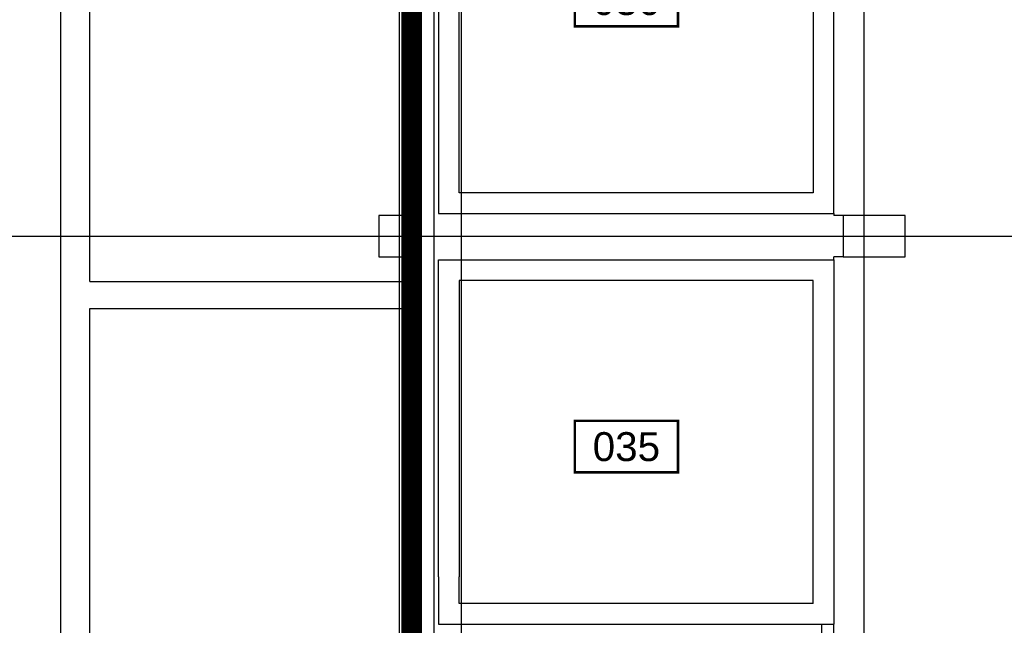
# Model space of a CAD drawing. Header units: centimetres. Extents: x -228435 to 46820, y -89367 to 152985.
# Tile 118 of 252: x -62818 to -53280, y 80329 to 86198. Entities that reach past the tile are written whole.
import ezdxf
from ezdxf.enums import TextEntityAlignment as Align

# ---------------------------------------------------------------- set-up
doc = ezdxf.new("R2010")
doc.units = ezdxf.units.CM
doc.header["$LTSCALE"] = 50
doc.linetypes.add('Kondygnacja  -0_5$0$DIVIDE', pattern=[31.75, 12.7, -6.35, 0, -6.35, 0, -6.35])
doc.linetypes.add('Osie rzutów$0$DASHDOT2', pattern=[12.7, 6.35, -3.175, 0, -3.175])
doc.layers.get('0').update_dxf_attribs({"color": 8})
for name, color, linetype in [('Kondygnacja  -0_5$0$ARCH_ETAPOWANIE', 8, 'Kondygnacja  -0_5$0$DIVIDE'), ('Kondygnacja  -0_5$0$ARCH_MUROWANE_IST', 8, 'Continuous'), ('Kondygnacja  -0_5$0$ARCH_ŻELBET_IST', 8, 'Continuous'), ('Osie rzutów$0$ARCH_INFO_OSIE_IST', 8, 'Osie rzutów$0$DASHDOT2'), ('Osie rzutów$0$ARCH_INFO_OSIE_OPISY_IST', 8, 'Continuous'), ('Pomieszczenia -05$0$ARCH_INFO_AREA_ETYKIETY_200', 8, 'Continuous')]:
    doc.layers.add(name, color=color, linetype=linetype)
doc.styles.add('Pomieszczenia -05$0$Arial', font='ARIAL.TTF')

# ---------------------------------------------------------------- blocks, each defined once
blk = doc.blocks.new('Osie rzutów')
at = {"layer": 'Osie rzutów$0$ARCH_INFO_OSIE_IST', "ltscale": 10}
for p, q in [((6260.29, 12255), (6260.06, 15006.6)), ((6200, 12255), (6200, 14934.6)), ((6650, 14934.6), (6650, 12131.61)), ((4436.04, 12910), (7599.14, 12910))]:
    blk.add_line(p, q, dxfattribs=at)
blk = doc.blocks.new('Pomieszczenia -05$0$etykieta_numer')
at = {"color": 0, "linetype": 'ByBlock', "const_width": 2.44}
blk.add_lwpolyline([(-50, -50), (-50, 0), (50, 0), (50, -50)], close=True, dxfattribs=at)
at = {"color": 0, "linetype": 'ByBlock', "style": 'Pomieszczenia -05$0$Arial'}
blk.add_attdef('AECAREA:NUMBER', text='', height=28, dxfattribs=at).set_placement((0, -25), align=Align.MIDDLE)

msp = doc.modelspace()

# ---------------------------------------------------------------- linework, layer by layer
at = {"layer": 'Kondygnacja  -0_5$0$ARCH_ETAPOWANIE', "ltscale": 10, "const_width": 200, "elevation": 3000}
msp.add_lwpolyline([(-71680, -5690), (-71680, 9430), (-65010, 9430), (-65010, 10860), (-63050, 10860), (-62990, 77200), (-59020, 77200), (-59020, 89588.736), (-59420, 89588.736), (-59420.034, 102625.822), (-71890, 102620.19), (-71890, 102620.19), (-32748.04, 102637.868)], dxfattribs=at)
at = {"layer": 'Kondygnacja  -0_5$0$ARCH_MUROWANE_IST', "ltscale": 4}
for p, q in [((-62420, 78460), (-62420, 94425)), ((-59020, 89900), (-59020, 77210)), ((-62140, 83660), (-62140, 88770)), ((-62140, 83660), (-59060, 83660)), ((-62140, 78460), (-62140, 83400)), ((-62140, 83400), (-59060, 83400)), ((-55050, 80340), (-55050, 77150))]:
    msp.add_line(p, q, dxfattribs=at)
for points in [[(-58804.183, 77300), (-58804.183, 89900), (-58804.183, 89900)], [(-54930, 84320), (-54930, 84300)], [(-54840, 84300), (-54930, 84300)], [(-54930, 83870), (-54930, 83900)], [(-54840, 83900), (-54930, 83900)], [(-54930, 77150), (-54930, 80340)]]:
    msp.add_lwpolyline(points, dxfattribs=at)
at = {"layer": 'Kondygnacja  -0_5$0$ARCH_ŻELBET_IST'}
for points in [[(-58760, 87366.551), (-58760, 84320), (-54930, 84320), (-54930, 87850)], [(-55130, 87650), (-55130, 84520), (-58560, 84520), (-58560, 87366.551)], [(-58760, 80799.304), (-58760, 83870), (-54930, 83870), (-54930, 80340)], [(-55130, 80540), (-55130, 83670), (-58560, 83670), (-58560, 80799.304)], [(-58760, 80799.304), (-58760, 80340), (-54930, 80340)], [(-55130, 80540), (-58560, 80540), (-58560, 80799.304)]]:
    msp.add_lwpolyline(points, dxfattribs=at)
at = {"layer": 'Kondygnacja  -0_5$0$ARCH_ŻELBET_IST', "ltscale": 4}
for points in [[(-59340, 83900), (-58940, 83900), (-58940, 84300), (-59340, 84300)], [(-54840, 83900), (-54240, 83900), (-54240, 84300), (-54840, 84300)]]:
    msp.add_lwpolyline(points, close=True, dxfattribs=at)

# ---------------------------------------------------------------- block references
at = {"layer": 'Osie rzutów$0$ARCH_INFO_OSIE_OPISY_IST', "xscale": 10, "yscale": 10, "zscale": 10}
msp.add_blockref('Osie rzutów', (-121140, -45000), dxfattribs=at)
at = {"layer": 'Pomieszczenia -05$0$ARCH_INFO_AREA_ETYKIETY_200', "linetype": 'Continuous', "lineweight": -3, "xscale": 10, "yscale": 10, "zscale": 10}
for p, values in [((-56940.855, 86633.183), {'AECAREA:NUMBER': '036'}), ((-56940.855, 82310.993), {'AECAREA:NUMBER': '035'})]:
    msp.add_blockref('Pomieszczenia -05$0$etykieta_numer', p, dxfattribs=at).add_auto_attribs(values)

doc.saveas('drawing.dxf')
